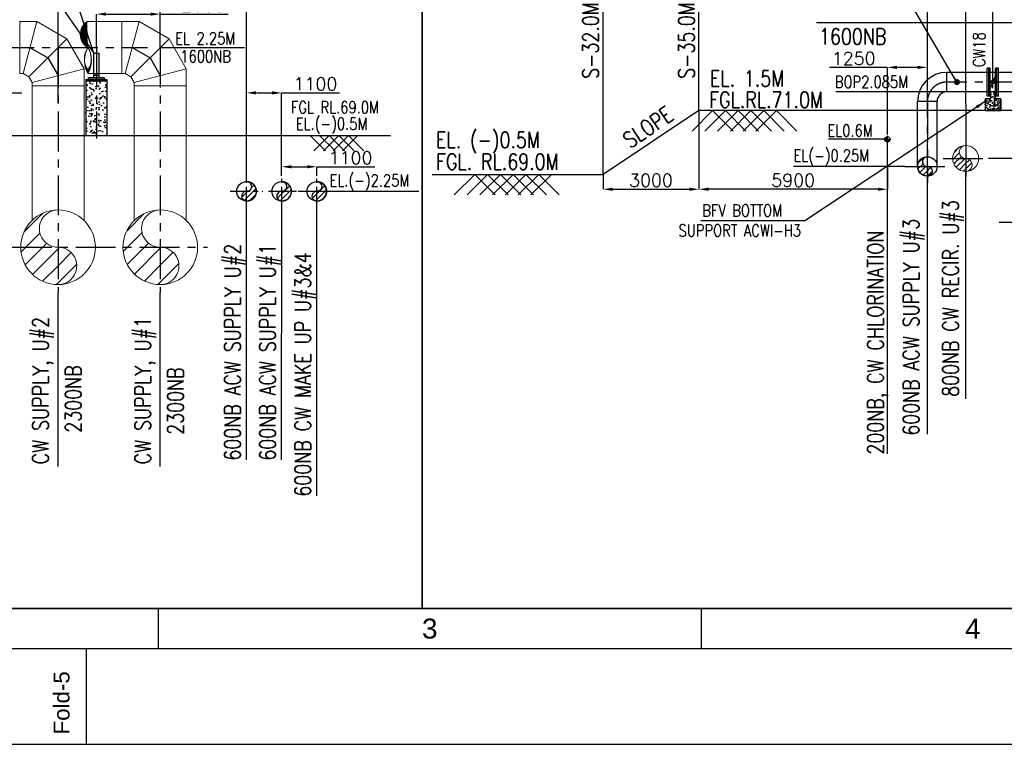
# Model space of a CAD drawing. Header units: inches. Extents: x -341304 to 31571016, y -692717 to 2132253.
# Tile 26 of 256: x 370761 to 432404, y -617757 to -572389. Entities that reach past the tile are written whole.
import ezdxf
from ezdxf.enums import TextEntityAlignment as Align

# ---------------------------------------------------------------- set-up
doc = ezdxf.new("R2010")
doc.units = ezdxf.units.IN
doc.header["$MEASUREMENT"] = 0
doc.linetypes.add('CENTER', pattern=[2, 1.25, -0.25, 0.25, -0.25])
doc.linetypes.add('CONTINOUS', pattern=[0])
for name, color, linetype in [('0-ACW PIPE', 6, 'Continuous'), ('0-CL', 8, 'CENTER'), ('0-CW GAS CHLORINATION', 30, 'Continuous'), ('0-CW SUPPLY', 4, 'Continuous'), ('acw', 6, 'Continuous'), ('CW MU', 150, 'Continuous'), ('CW Sump Elevation', 7, 'Continuous'), ('CWPIPE', 3, 'CENTER'), ('DIM', 1, 'Continuous'), ('text', 3, 'Continuous')]:
    doc.layers.add(name, color=color, linetype=linetype)
doc.styles.add('ROMANC', font='ROMANC.SHX')
doc.styles.add('ROMANS', font='romans')
doc.styles.get("Standard").update_dxf_attribs({"font": 'arial.ttf'})
doc.dimstyles.new('DIMS-150', dxfattribs={"dimscale": 150, "dimtxt": 2.5, "dimasz": 2.5, "dimexe": 1, "dimexo": 1, "dimgap": 1, "dimtad": 1, "dimtih": 1, "dimtoh": 1, "dimdec": 0, "dimzin": 0, "dimdsep": 46, "dimtxsty": 'ROMANS', "dimcen": 1, "dimclrd": 8, "dimclre": 8, "dimclrt": 3, "dimadec": 0, "dimazin": 0, "dimtfac": 1, "dimtdec": 0, "dimtix": 1, "dimtofl": 0, "dimtmove": 0, "dimatfit": 3, "dimfxl": 1, "dimtolj": 1, "dimtzin": 0, "dimarcsym": 0})
doc.dimstyles.new('User-300', dxfattribs={"dimscale": 400, "dimtxt": 1.5, "dimasz": 1.25, "dimexe": 1, "dimexo": 1, "dimgap": 0.4, "dimtad": 1, "dimdec": 0, "dimlfac": 0.5, "dimzin": 0, "dimdsep": 46, "dimtxsty": 'ROMANS', "dimcen": 1, "dimclrd": 8, "dimclre": 8, "dimclrt": 3, "dimadec": 0, "dimazin": 0, "dimtfac": 1, "dimtdec": 0, "dimtix": 1, "dimtofl": 0, "dimtmove": 0, "dimatfit": 3, "dimfxl": 1, "dimtolj": 1, "dimtzin": 0, "dimarcsym": 0})
doc.dimstyles.new('User600', dxfattribs={"dimscale": 500, "dimtxt": 1.5, "dimasz": 1.25, "dimexe": 1, "dimexo": 1, "dimgap": 0.4, "dimtad": 1, "dimdec": 0, "dimzin": 0, "dimdsep": 46, "dimtxsty": 'ROMANS', "dimcen": 1, "dimclrd": 8, "dimclre": 8, "dimclrt": 3, "dimadec": 0, "dimazin": 0, "dimtfac": 1, "dimtdec": 0, "dimtix": 1, "dimtofl": 0, "dimtmove": 0, "dimatfit": 3, "dimfxl": 1, "dimtolj": 1, "dimtzin": 0, "dimarcsym": 0})

# ---------------------------------------------------------------- blocks, each defined once
blk = doc.blocks.new('*D698')
at = {"layer": '0-CL', "color": 8, "lineweight": -2, "transparency": 16777216}
for p, q in [((-1582055, 160685), (-1585680, 160685)), ((-1582055, 156455), (-1582055, 160685)), ((-1580155, 160685), (-1581455, 160685)), ((-1579555, 159984), (-1579555, 160685))]:
    blk.add_line(p, q, dxfattribs=at)
at = {"layer": '0-CL', "color": 8, "transparency": 16777216}
for points in [[(-1581455, 160785), (-1581455, 160585), (-1582055, 160685)], [(-1580155, 160785), (-1580155, 160585), (-1579555, 160685)]]:
    blk.add_solid(points, dxfattribs=at)
at = {"layer": 'Defpoints', "color": 0, "transparency": 16777216}
for p in [(-1582055, 160685), (-1579555, 159984), (-1582055, 156455)]:
    blk.add_point(p, dxfattribs=at)
at = {"layer": '0-CL', "color": 3, "transparency": 16777216, "insert": (-1584167, 161245), "char_height": 800, "attachment_point": 5, "style": 'ROMANS'}
blk.add_mtext('\\A1;1250', dxfattribs=at)
blk = doc.blocks.new('*D652')
at = {"layer": '0-CL', "color": 8, "lineweight": -2, "transparency": 16777216}
for p, q in [((-1575454, 159384), (-1575454, 165386)), ((-1572454, 165386), (-1574854, 165386)), ((-1571854, 163484), (-1571854, 165386))]:
    blk.add_line(p, q, dxfattribs=at)
at = {"layer": '0-CL', "color": 8, "transparency": 16777216}
for points in [[(-1574854, 165486), (-1574854, 165286), (-1575454, 165386)], [(-1572454, 165486), (-1572454, 165286), (-1571854, 165386)]]:
    blk.add_solid(points, dxfattribs=at)
at = {"layer": 'Defpoints', "color": 0, "transparency": 16777216}
for p in [(-1575454, 165386), (-1571854, 163484), (-1575454, 159384)]:
    blk.add_point(p, dxfattribs=at)
at = {"layer": '0-CL', "color": 3, "transparency": 16777216, "insert": (-1573499, 165946), "char_height": 800, "attachment_point": 5, "style": 'ROMANS'}
blk.add_mtext('\\A1;1800', dxfattribs=at)
blk = doc.blocks.new('*D653')
at = {"layer": '0-CL', "color": 8, "lineweight": -2, "transparency": 16777216}
for p, q in [((-1577154, 158358), (-1577154, 165386)), ((-1576054, 165386), (-1576554, 165386)), ((-1575454, 159384), (-1575454, 165386))]:
    blk.add_line(p, q, dxfattribs=at)
at = {"layer": '0-CL', "color": 8, "transparency": 16777216}
for points in [[(-1576554, 165486), (-1576554, 165286), (-1577154, 165386)], [(-1576054, 165486), (-1576054, 165286), (-1575454, 165386)]]:
    blk.add_solid(points, dxfattribs=at)
at = {"layer": 'Defpoints', "color": 0, "transparency": 16777216}
for p in [(-1577154, 165386), (-1575454, 159384), (-1577154, 158358)]:
    blk.add_point(p, dxfattribs=at)
at = {"layer": '0-CL', "color": 3, "transparency": 16777216, "insert": (-1576304, 165946), "char_height": 800, "attachment_point": 5, "style": 'ROMANS'}
blk.add_mtext('\\A1;850', dxfattribs=at)
blk = doc.blocks.new('*D654')
at = {"layer": '0-CL', "color": 8, "lineweight": -2, "transparency": 16777216}
for p, q in [((-1579554, 158164), (-1579554, 165436)), ((-1577754, 165436), (-1578954, 165436)), ((-1577154, 159384), (-1577154, 165436))]:
    blk.add_line(p, q, dxfattribs=at)
at = {"layer": '0-CL', "color": 8, "transparency": 16777216}
for points in [[(-1578954, 165536), (-1578954, 165336), (-1579554, 165436)], [(-1577754, 165536), (-1577754, 165336), (-1577154, 165436)]]:
    blk.add_solid(points, dxfattribs=at)
at = {"layer": 'Defpoints', "color": 0, "transparency": 16777216}
for p in [(-1579554, 165436), (-1577154, 159384), (-1579554, 158164)]:
    blk.add_point(p, dxfattribs=at)
at = {"layer": '0-CL', "color": 3, "transparency": 16777216, "insert": (-1579254, 165996), "char_height": 800, "attachment_point": 5, "style": 'ROMANS'}
blk.add_mtext('\\A1;1200', dxfattribs=at)
blk = doc.blocks.new('*D668')
at = {"layer": '0-CL', "color": 8, "lineweight": -2, "transparency": 16777216}
for p, q in [((-1641979, 165153), (-1641979, 166114)), ((-1641379, 166114), (-1634579, 166114)), ((-1633979, 158436), (-1633979, 166114))]:
    blk.add_line(p, q, dxfattribs=at)
at = {"layer": '0-CL', "color": 8, "transparency": 16777216}
for points in [[(-1641379, 166214), (-1641379, 166014), (-1641979, 166114)], [(-1634579, 166214), (-1634579, 166014), (-1633979, 166114)]]:
    blk.add_solid(points, dxfattribs=at)
at = {"layer": 'Defpoints', "color": 0, "transparency": 16777216}
for p in [(-1633979, 166114), (-1641979, 165153), (-1633979, 158436)]:
    blk.add_point(p, dxfattribs=at)
at = {"layer": '0-CL', "color": 3, "transparency": 16777216, "insert": (-1637979, 166674), "char_height": 800, "attachment_point": 5, "style": 'ROMANS'}
blk.add_mtext('\\A1;4000', dxfattribs=at)
blk = doc.blocks.new('*D669')
at = {"layer": '0-CL', "color": 8, "lineweight": -2, "transparency": 16777216}
for p, q in [((-1633979, 161925), (-1633979, 166114)), ((-1633379, 166114), (-1628179, 166114)), ((-1627579, 161925), (-1627579, 166114))]:
    blk.add_line(p, q, dxfattribs=at)
at = {"layer": '0-CL', "color": 8, "transparency": 16777216}
for points in [[(-1633379, 166214), (-1633379, 166014), (-1633979, 166114)], [(-1628179, 166214), (-1628179, 166014), (-1627579, 166114)]]:
    blk.add_solid(points, dxfattribs=at)
at = {"layer": 'Defpoints', "color": 0, "transparency": 16777216}
for p in [(-1627579, 166114), (-1633979, 161925), (-1627579, 161925)]:
    blk.add_point(p, dxfattribs=at)
at = {"layer": '0-CL', "color": 3, "transparency": 16777216, "insert": (-1630779, 166674), "char_height": 800, "attachment_point": 5, "style": 'ROMANS'}
blk.add_mtext('\\A1;3200', dxfattribs=at)
blk = doc.blocks.new('*D691')
at = {"layer": '0-CL', "color": 8, "lineweight": -2, "transparency": 16777216}
for p, q in [((-1627579, 161925), (-1627579, 166114)), ((-1622779, 166114), (-1626979, 166114)), ((-1622179, 153604), (-1622179, 166114))]:
    blk.add_line(p, q, dxfattribs=at)
at = {"layer": '0-CL', "color": 8, "transparency": 16777216}
for points in [[(-1626979, 166214), (-1626979, 166014), (-1627579, 166114)], [(-1622779, 166214), (-1622779, 166014), (-1622179, 166114)]]:
    blk.add_solid(points, dxfattribs=at)
at = {"layer": 'Defpoints', "color": 0, "transparency": 16777216}
for p in [(-1627579, 166114), (-1627579, 161925), (-1622179, 153604)]:
    blk.add_point(p, dxfattribs=at)
at = {"layer": '0-CL', "color": 3, "transparency": 16777216, "insert": (-1624562, 166674), "char_height": 800, "attachment_point": 5, "style": 'ROMANS'}
blk.add_mtext('\\A1;2700', dxfattribs=at)
blk = doc.blocks.new('*D692')
at = {"layer": '0-CL', "color": 8, "lineweight": -2, "transparency": 16777216}
for p, q in [((-1622179, 153891), (-1622179, 159090)), ((-1621579, 159090), (-1620579, 159090)), ((-1619979, 153891), (-1619979, 159090)), ((-1619979, 159090), (-1616354, 159090))]:
    blk.add_line(p, q, dxfattribs=at)
at = {"layer": '0-CL', "color": 8, "transparency": 16777216}
for points in [[(-1621579, 159190), (-1621579, 158990), (-1622179, 159090)], [(-1620579, 159190), (-1620579, 158990), (-1619979, 159090)]]:
    blk.add_solid(points, dxfattribs=at)
at = {"layer": 'Defpoints', "color": 0, "transparency": 16777216}
for p in [(-1619979, 159090), (-1622179, 153891), (-1619979, 153891)]:
    blk.add_point(p, dxfattribs=at)
at = {"layer": '0-CL', "color": 3, "transparency": 16777216, "insert": (-1617866, 159650), "char_height": 800, "attachment_point": 5, "style": 'ROMANS'}
blk.add_mtext('\\A1;1100', dxfattribs=at)
blk = doc.blocks.new('*D693')
at = {"layer": '0-CL', "color": 8, "lineweight": -2, "transparency": 16777216}
for p, q in [((-1619979, 153891), (-1619979, 154463)), ((-1619379, 154463), (-1618379, 154463)), ((-1617779, 153891), (-1617779, 154463)), ((-1617779, 154463), (-1614154, 154463))]:
    blk.add_line(p, q, dxfattribs=at)
at = {"layer": '0-CL', "color": 8, "transparency": 16777216}
for points in [[(-1619379, 154563), (-1619379, 154363), (-1619979, 154463)], [(-1618379, 154563), (-1618379, 154363), (-1617779, 154463)]]:
    blk.add_solid(points, dxfattribs=at)
at = {"layer": 'Defpoints', "color": 0, "transparency": 16777216}
for p in [(-1619979, 154463), (-1619979, 153891), (-1617779, 153891)]:
    blk.add_point(p, dxfattribs=at)
at = {"layer": '0-CL', "color": 3, "transparency": 16777216, "insert": (-1615666, 155023), "char_height": 800, "attachment_point": 5, "style": 'ROMANS'}
blk.add_mtext('\\A1;1100', dxfattribs=at)
blk = doc.blocks.new('*D696')
at = {"layer": '0-CL', "color": 8, "lineweight": -2, "transparency": 16777216}
for p, q in [((-1593855, 157984), (-1593855, 153054)), ((-1599855, 153984), (-1599855, 153054)), ((-1599255, 153054), (-1594455, 153054))]:
    blk.add_line(p, q, dxfattribs=at)
at = {"layer": '0-CL', "color": 8, "transparency": 16777216}
for points in [[(-1599255, 153154), (-1599255, 152954), (-1599855, 153054)], [(-1594455, 153154), (-1594455, 152954), (-1593855, 153054)]]:
    blk.add_solid(points, dxfattribs=at)
at = {"layer": 'Defpoints', "color": 0, "transparency": 16777216}
for p in [(-1593855, 157984), (-1599855, 153984), (-1593855, 153054)]:
    blk.add_point(p, dxfattribs=at)
at = {"layer": '0-CL', "color": 3, "transparency": 16777216, "insert": (-1596855, 153614), "char_height": 800, "attachment_point": 5, "style": 'ROMANS'}
blk.add_mtext('\\A1;3000', dxfattribs=at)
blk = doc.blocks.new('*D697')
at = {"layer": '0-CL', "color": 8, "lineweight": -2, "transparency": 16777216}
for p, q in [((-1593855, 154484), (-1593855, 153054)), ((-1582055, 154484), (-1582055, 153054)), ((-1582655, 153054), (-1593255, 153054))]:
    blk.add_line(p, q, dxfattribs=at)
at = {"layer": '0-CL', "color": 8, "transparency": 16777216}
for points in [[(-1593255, 153154), (-1593255, 152954), (-1593855, 153054)], [(-1582655, 153154), (-1582655, 152954), (-1582055, 153054)]]:
    blk.add_solid(points, dxfattribs=at)
at = {"layer": 'Defpoints', "color": 0, "transparency": 16777216}
for p in [(-1593855, 154484), (-1582055, 154484), (-1593855, 153054)]:
    blk.add_point(p, dxfattribs=at)
at = {"layer": '0-CL', "color": 3, "transparency": 16777216, "insert": (-1587955, 153614), "char_height": 800, "attachment_point": 5, "style": 'ROMANS'}
blk.add_mtext('\\A1;5900', dxfattribs=at)
blk = doc.blocks.new('*D688')
at = {"layer": '0-CL', "color": 8, "lineweight": -2, "transparency": 16777216}
for p, q in [((-1631579, 161925), (-1631579, 164019)), ((-1630979, 164019), (-1628179, 164019)), ((-1627579, 163066), (-1627579, 164019)), ((-1627579, 164019), (-1623328, 164019))]:
    blk.add_line(p, q, dxfattribs=at)
at = {"layer": '0-CL', "color": 8, "transparency": 16777216}
for points in [[(-1630979, 164119), (-1630979, 163919), (-1631579, 164019)], [(-1628179, 164119), (-1628179, 163919), (-1627579, 164019)]]:
    blk.add_solid(points, dxfattribs=at)
at = {"layer": 'Defpoints', "color": 0, "transparency": 16777216}
for p in [(-1631579, 164019), (-1627579, 163066), (-1631579, 161925)]:
    blk.add_point(p, dxfattribs=at)
at = {"layer": '0-CL', "color": 3, "transparency": 16777216, "insert": (-1624898, 164579), "char_height": 800, "attachment_point": 5, "style": 'ROMANS'}
blk.add_mtext('\\A1;2000', dxfattribs=at)
blk = doc.blocks.new('FORMAT-A0')
for p, q in [((23.97, 17.01), (1075.97, 17.01)), ((147.97, 17), (147.97, 12)), ((215.97, 17), (215.97, 12)), ((138.97, 0.01), (138.97, 12.01))]:
    blk.add_line(p, q)
for points in [[(1188.97, 841.01), (-0.03, 841.01), (-0.03, 0.01), (1188.97, 0.01)], [(1176.97, 829.01), (11.97, 829.01), (11.97, 12.01), (1176.97, 12.01)]]:
    blk.add_lwpolyline(points, close=True)
for s, p in [('3', (181.97, 14.5)), ('4', (249.97, 14.5))]:
    blk.add_text(s, height=2.5).set_placement(p, align=Align.MIDDLE)
blk.add_text('Fold-5', height=2, rotation=90).set_placement((136.86, 1.24))
blk = doc.blocks.new('Q-Q')
at = {"layer": '0-ACW PIPE', "lineweight": -3}
h = blk.add_hatch(dxfattribs=at)
h.set_pattern_fill('ANSI31', color=256, scale=2000)
h.set_pattern_definition([(45, (-1196926.2, 469331.07), (-176.7767, 176.7767), [])])
edge = h.paths.add_edge_path()
edge.add_arc((-1579554, 154789), 305, 89.828781, 270.171219)
edge.add_arc((-1579552.2, 154179), 305, -90.171219, 90.171219, ccw=False)
edge.add_arc((-1579554.9, 154484), 610, 89.829036, 270.170964, ccw=False)
h = blk.add_hatch(dxfattribs=at)
h.set_pattern_fill('ANSI31', color=256, scale=2000)
h.set_pattern_definition([(45, (311032.21, 373817.8), (-176.776695, 176.776695), [])])
edge = h.paths.add_edge_path()
edge.add_arc((-1622175.9, 153230), 305, -90.171219, 90.171219, ccw=False)
edge.add_arc((-1622177.7, 152620), 305, 89.828781, 270.171219)
edge.add_arc((-1622175, 152925), 610, 269.829036, 450.170964)
h = blk.add_hatch(dxfattribs=at)
h.set_pattern_fill('ANSI31', color=256, scale=2000)
h.set_pattern_definition([(45, (310832.21, 373817.8), (-176.776695, 176.776695), [])])
edge = h.paths.add_edge_path()
edge.add_arc((-1619979.5, 153230), 305, -90.171219, 90.171219, ccw=False)
edge.add_arc((-1619981.3, 152620), 305, 89.828781, 270.171219)
edge.add_arc((-1619978.6, 152925), 610, 269.829036, 450.170964)
at = {"layer": '0-CL', "linetype": 'CONTINOUS', "lineweight": -3, "ltscale": 2000}
h = blk.add_hatch(dxfattribs=at)
h.set_pattern_fill('AR-CONC', color=256, scale=50)
h.set_pattern_definition([(50, (-1540203.45, 289817.2), (358.6301, -31.37607), [37.5, -412.5]), (355, (-1540203.45, 289817.2), (-69.3757, 376.0961), [30, -330]), (100.45144, (-1540173.56, 289814.58), (289.2544, 344.72), [31.8701, -350.5711]), (46.1842, (-1540203.45, 289917.2), (533.6207, -82.7596), [56.25, -618.75]), (96.63564, (-1540159, 289910.3), (467.331, 487.0593), [47.8052, -525.8569]), (351.18416, (-1540203.45, 289917.2), (467.331, 487.0593), [45, -495]), (21, (-1540153.45, 289892.2), (298.4535, -201.30945), [37.5, -412.5]), (326, (-1540153.45, 289892.2), (121.6577, 362.575), [30, -330]), (71.45144, (-1540128.58, 289875.42), (420.1112, 161.2656), [31.8701, -350.5711]), (37.5, (-1540203.45, 289817.2), (6.07993, 166.44693), [0, -326, 0, -335, 0, -331.25]), (7.5, (-1540203.45, 289817.2), (131.53477, 197.20586), [0, -191, 0, -318.5, 0, -126.25]), (327.5, (-1540314.95, 289817.2), (266.91122, -11.27744), [0, -125, 0, -390, 0, -517.5]), (317.5, (-1540364.95, 289817.2), (291.5931, 50.0525), [0, -162.5, 0, -259, 0, -367.5])])
h.paths.add_polyline_path([(-1575943.3, 157984), (-1574964.8, 157984), (-1574964.8, 158710.4), (-1575309.8, 158710.4), (-1575309.8, 159154), (-1575598.4, 159154), (-1575598.4, 158710.4), (-1575943.3, 158710.4)])
at = {"layer": '0-CW GAS CHLORINATION', "lineweight": -3}
h = blk.add_hatch(dxfattribs=at)
h.set_pattern_fill('ANSI31', color=256, scale=1000)
h.set_pattern_definition([(45, (50610.32, 31421.18), (-88.388348, 88.388348), [])])
edge = h.paths.add_edge_path()
edge.add_arc((-1582054.6, 156267.3), 83.3, 89.828781, 270.171219)
edge.add_arc((-1582054.1, 156100.8), 83.3, -90.171219, 90.171219, ccw=False)
edge.add_arc((-1582053.9, 156184), 166.5, 90.171219, 269.828781, ccw=False)
h = blk.add_hatch(dxfattribs=at)
h.set_pattern_fill('ANSI31', color=256, scale=1519.853948)
h.set_pattern_definition([(45, (-1292500.66, 394152.9), (-134.33738, 134.33738), [])])
edge = h.paths.add_edge_path()
edge.add_arc((-1582054.6, 156267.3), 83.3, 89.828781, 270.171219)
edge.add_arc((-1582054.1, 156100.8), 83.3, -90.171219, 90.171219, ccw=False)
edge.add_arc((-1582053.9, 156184), 166.5, 90.171219, 269.828781, ccw=False)
at = {"layer": '0-CW SUPPLY', "linetype": 'Continuous', "lineweight": 9, "ltscale": 2500}
h = blk.add_hatch(dxfattribs=at)
h.set_pattern_fill('ANSI31', color=4, scale=500)
h.set_pattern_definition([(45, (-2729442.747, -156357.64), (-44.1941738, 44.1941738), [])])
edge = h.paths.add_edge_path()
edge.add_arc((-1631619.2, 162753.7), 965.5, 124.328785, 239.129108)
edge.add_arc((-1630645.7, 161112), 1678.9, 151.036725, 208.963275)
edge.add_arc((-1633445.6, 161112), 1559.6, 328.582003, 391.417997)
edge.add_arc((-1631084.5, 161228.1), 1243.7, 145.922139, 214.077861)
edge.add_arc((-1633114.1, 161228.1), 1218.5, 325.116373, 394.883627)
h = blk.add_hatch(dxfattribs=at)
h.set_pattern_fill('ANSI31', color=4, scale=2000)
h.set_pattern_definition([(45, (-1199226.21, 469331.07), (-176.7767, 176.7767), [])])
edge = h.paths.add_edge_path()
edge.add_arc((-1577158.2, 155390.5), 406.5, 89.828781, 270.171219)
edge.add_arc((-1577155.8, 154577.5), 406.5, -90.171219, 90.171219, ccw=False)
edge.add_arc((-1577154.6, 154984), 813, 90.171219, 269.828781, ccw=False)
h = blk.add_hatch(dxfattribs=at)
h.set_pattern_fill('ANSI31', color=4, scale=6000)
edge = h.paths.add_edge_path()
edge.add_arc((-1633982.1, 150592.5), 1167.5, 89.828781, 270.171219)
edge.add_arc((-1633975.1, 148257.5), 1167.5, -90.171219, 90.171219, ccw=False)
edge.add_arc((-1633978.6, 149425), 2335, 90, 270, ccw=False)
h = blk.add_hatch(dxfattribs=at)
h.set_pattern_fill('ANSI31', color=4, scale=6000)
edge = h.paths.add_edge_path()
edge.add_arc((-1627582.1, 150592.5), 1167.5, 89.828781, 270.171219)
edge.add_arc((-1627575.1, 148257.5), 1167.5, -90.171219, 90.171219, ccw=False)
edge.add_arc((-1627578.6, 149425), 2335, 90, 270, ccw=False)
at = {"layer": 'CW MU', "lineweight": -3}
h = blk.add_hatch(dxfattribs=at)
h.set_pattern_fill('ANSI31', color=256, scale=2000)
h.set_pattern_definition([(45, (313032.21, 373817.8), (-176.776695, 176.776695), [])])
edge = h.paths.add_edge_path()
edge.add_arc((-1617779.5, 153230), 305, -90.171219, 90.171219, ccw=False)
edge.add_arc((-1617781.3, 152620), 305, 89.828781, 270.171219)
edge.add_arc((-1617778.6, 152925), 610, 269.829036, 450.170964)
at = {"layer": 'CW Sump Elevation'}
h = blk.add_hatch(dxfattribs=at)
h.set_pattern_fill('AR-CONC', color=8, scale=100, style=0)
h.set_pattern_definition([(50, (-1211431.9, 475517.83), (717.2602, -62.75213), [75, -825]), (355, (-1211431.9, 475517.8), (-138.7513, 752.1921), [60, -660]), (100.45144, (-1211372.16, 475512.6), (578.50885, 689.44), [63.7402, -701.1421]), (46.1842, (-1211431.9, 475717.8), (1067.2413, -165.5193), [112.5, -1237.5]), (96.63564, (-1211343, 475704), (934.662, 974.1186), [95.6103, -1051.7138]), (351.18416, (-1211431.9, 475717.8), (934.662, 974.1186), [90, -990]), (21, (-1211331.9, 475667.83), (596.90705, -402.6189), [75, -825]), (326, (-1211331.9, 475667.8), (243.3153, 725.15), [60, -660]), (71.45144, (-1211282.2, 475634.3), (840.2224, 322.53115), [63.7402, -701.1421]), (37.5, (-1211431.93, 475517.83), (12.15986, 332.89385), [0, -652, 0, -670, 0, -662.5]), (7.5, (-1211431.93, 475517.83), (263.06954, 394.4117), [0, -382, 0, -637, 0, -252.5]), (327.5, (-1211654.93, 475517.83), (533.82244, -22.55487), [0, -250, 0, -780, 0, -1035]), (317.5, (-1211754.93, 475517.83), (583.18617, 100.105), [0, -325, 0, -518, 0, -735])])
h.paths.add_polyline_path([(-1632230.2, 159925), (-1630927.1, 159925), (-1630927.1, 156425), (-1632230.2, 156425)])
at = {"layer": 'DIM'}
h = blk.add_hatch(dxfattribs=at)
h.set_pattern_fill('ANSI31', color=256, scale=500)
h.set_pattern_definition([(45, (-1211431.93, 477076.857), (-44.194174, 44.194174), [])])
h.paths.add_polyline_path([(-1632171.7, 159925), (-1630981.5, 159925), (-1630981.5, 159814.5), (-1632171.7, 159814.5)])
at = {"color": 8}
for p, q in [((-1627578.6, 161925), (-1622301.4, 161925)), ((-1593854.5, 157984), (-1599854.5, 153984)), ((-1593002.1, 157984), (-1594286, 156700.1)), ((-1592202.1, 157984), (-1593486, 156700.1)), ((-1593002.1, 157984), (-1591718.2, 156700.1)), ((-1591402.1, 157984), (-1592686, 156700.1)), ((-1592202.1, 157984), (-1590918.2, 156700.1)), ((-1590602.1, 157984), (-1591886, 156700.1)), ((-1591402.1, 157984), (-1590118.2, 156700.1)), ((-1589802.1, 157984), (-1591086, 156700.1)), ((-1590602.1, 157984), (-1589318.2, 156700.1)), ((-1589002.1, 157984), (-1590286, 156700.1)), ((-1589802.1, 157984), (-1588518.2, 156700.1)), ((-1589002.1, 157984), (-1587718.2, 156700.1)), ((-1640384.8, 156425), (-1613173.1, 156425)), ((-1618201.1, 156425), (-1617238.2, 155462.1)), ((-1617001.1, 156425), (-1617964, 155462.1)), ((-1617601.1, 156425), (-1616638.2, 155462.1)), ((-1616401.1, 156425), (-1617364, 155462.1)), ((-1617001.1, 156425), (-1616038.2, 155462.1)), ((-1615801.1, 156425), (-1616764, 155462.1)), ((-1616401.1, 156425), (-1615438.2, 155462.1)), ((-1615201.1, 156425), (-1616164, 155462.1)), ((-1615801.1, 156425), (-1614838.2, 155462.1)), ((-1610566.4, 153984), (-1599854.5, 153984)), ((-1607888.7, 153984), (-1609172.6, 152700.1)), ((-1607088.7, 153984), (-1608372.6, 152700.1)), ((-1607888.7, 153984), (-1606604.8, 152700.1)), ((-1606288.7, 153984), (-1607572.6, 152700.1)), ((-1607088.7, 153984), (-1605804.8, 152700.1)), ((-1605488.7, 153984), (-1606772.6, 152700.1)), ((-1606288.7, 153984), (-1605004.8, 152700.1)), ((-1604688.7, 153984), (-1605972.6, 152700.1)), ((-1605488.7, 153984), (-1604204.8, 152700.1)), ((-1603888.7, 153984), (-1605172.6, 152700.1)), ((-1604688.7, 153984), (-1603404.8, 152700.1)), ((-1603088.7, 153984), (-1604372.6, 152700.1)), ((-1603888.7, 153984), (-1602604.8, 152700.1))]:
    blk.add_line(p, q, dxfattribs=at)
at = {"color": 2}
for p, q in [((-1582278, 156184), (-1585742.3, 156184)), ((-1582054.1, 136484.6), (-1582054.6, 155978.3)), ((-1566980, 154984), (-1575734.5, 154984)), ((-1580970.8, 154484), (-1587924.7, 154484)), ((-1577154.1, 139924.1), (-1577154.1, 154128.9)), ((-1579554.1, 137713.7), (-1579554.1, 153518.1)), ((-1618951.9, 152925), (-1611386.3, 152925)), ((-1618951.9, 152925), (-1611386.3, 152925)), ((-1622178.6, 136114.7), (-1622178.6, 151959.1)), ((-1619981.7, 136114.7), (-1619978.6, 151959.1)), ((-1617781.7, 133860.2), (-1617778.6, 151959.1)), ((-1633978.6, 135699), (-1633978.6, 146599)), ((-1627578.6, 135699), (-1627578.6, 146599))]:
    blk.add_line(p, q, dxfattribs=at)
at = {"ltscale": 0.5}
for points in [[(-1687205.3, 187044.5), (-1611190.8, 187044.5), (-1611190.8, 126803.4), (-1687205.3, 126803.4)], [(-1611190.8, 187044.5), (-1519164.9, 187044.5), (-1519164.9, 126803.4), (-1611190.8, 126803.4)]]:
    blk.add_lwpolyline(points, close=True, dxfattribs=at)
at = {"layer": '0-ACW PIPE', "lineweight": -3}
for points in [[(-1579553.1, 155094, 1.0029928), (-1579553.1, 154484, -1.0029928), (-1579553.1, 153874, -1.0029883), (-1579553.1, 155094, -0.9970161)], [(-1622176.8, 153535, -1.0029928), (-1622176.8, 152925, 1.0029928), (-1622176.8, 152315, 1.0029883), (-1622176.8, 153535, 0.9970161)], [(-1619980.4, 153535, -1.0029928), (-1619980.4, 152925, 1.0029928), (-1619980.4, 152315, 1.0029883), (-1619980.4, 153535, 0.9970161)]]:
    blk.add_lwpolyline(points, format="xyb", dxfattribs=at)
at = {"layer": '0-CL'}
for p, q in [((-1599854.5, 153984), (-1599854.5, 165735.3)), ((-1593854.5, 157984), (-1593854.5, 165741.5))]:
    blk.add_line(p, q, dxfattribs=at)
at = {"layer": '0-CL', "linetype": 'CONTINOUS', "lineweight": -3, "ltscale": 2000}
for p, q in [((-1573578.5, 163484), (-1586498, 163484)), ((-1578334.9, 159154), (-1585291.3, 159154)), ((-1566132.6, 157984), (-1593854.5, 157984)), ((-1577154.1, 158358), (-1577154.1, 153828.9))]:
    blk.add_line(p, q, dxfattribs=at)
at = {"layer": '0-CL', "lineweight": -3, "ltscale": 2000}
for p, q in [((-1657978.6, 161925), (-1633978.6, 161925)), ((-1635736.7, 161925), (-1634622.1, 161281.5)), ((-1633978.6, 161925), (-1633978.6, 146599)), ((-1633978.6, 161925), (-1628378.6, 161925)), ((-1631578.6, 161925), (-1631578.6, 156230.6)), ((-1629336.7, 161925), (-1628222.1, 161281.5)), ((-1627578.6, 161925), (-1627578.6, 146599)), ((-1627578.6, 161925), (-1627578.6, 159523.3)), ((-1634622.1, 161281.5), (-1633978.6, 160166.9)), ((-1628222.1, 161281.5), (-1627578.6, 160166.9)), ((-1579554, 153518.1), (-1579554.9, 159984)), ((-1573074.1, 159764), (-1578334.9, 159764)), ((-1579554.1, 158544), (-1579554.1, 153506.6)), ((-1582278, 156184), (-1581831.3, 156184)), ((-1582054.6, 155978.3), (-1582054.6, 156389.7)), ((-1577154.1, 156302.4), (-1577154.1, 154128.9)), ((-1578573.7, 154984), (-1575734.5, 154984)), ((-1580970.8, 154484), (-1578131.6, 154484)), ((-1568639.6, 150984), (-1575061.6, 150984)), ((-1636874.1, 149425), (-1624630, 149425))]:
    blk.add_line(p, q, dxfattribs=at)
at = {"layer": '0-CL', "lineweight": -3, "ltscale": 1000}
for p, q in [((-1622178.6, 151959.1), (-1622178.6, 153890.9)), ((-1619978.6, 151959.1), (-1619978.6, 153890.9)), ((-1617778.6, 151959.1), (-1617778.6, 153890.9)), ((-1623201.8, 152925), (-1621148.1, 152925)), ((-1620805.6, 152925), (-1618751.9, 152925)), ((-1618605.6, 152925), (-1616551.9, 152925))]:
    blk.add_line(p, q, dxfattribs=at)
at = {"layer": '0-CL', "linetype": 'CONTINOUS', "lineweight": -3, "ltscale": 2000}
for points in [[(-1574964.8, 157984), (-1574964.8, 158710.4), (-1575309.8, 158710.4), (-1575309.8, 159154), (-1575598.4, 159154), (-1575598.4, 158710.4), (-1575943.3, 158710.4), (-1575943.3, 157984)], [(-1575598.4, 158774), (-1575598.4, 158710.4), (-1575943.3, 158710.4), (-1575943.3, 157984)], [(-1575309.8, 158774), (-1575309.8, 158710.4), (-1574964.8, 158710.4), (-1574964.8, 157984)], [(-1575943.3, 157984), (-1574964.8, 157984)]]:
    blk.add_lwpolyline(points, dxfattribs=at)
at = {"layer": '0-CL', "lineweight": -3, "ltscale": 2000}
blk.add_arc((-1578334.9, 158544), 1220, 90, 180, dxfattribs=at)
at = {"layer": '0-CW GAS CHLORINATION', "lineweight": -3}
blk.add_lwpolyline([(-1582054.4, 156350.5, 1.0029928), (-1582054.4, 156184, -1.0029928), (-1582054.4, 156017.5, -0.9970161), (-1582054.4, 156350.5, -0.9970161)], format="xyb", dxfattribs=at)
blk.add_lwpolyline([(-1582054.4, 156350.5, 1.0029928), (-1582054.4, 156184, -1.0029928), (-1582054.4, 156017.5, -0.9970161), (-1582054.4, 156350.5, -0.9970161)], format="xyb", dxfattribs=at)
blk.add_circle((-1582054.6, 156184), 166.5, dxfattribs=at)
at = {"layer": '0-CW SUPPLY', "color": 4, "linetype": 'Continuous', "lineweight": 9, "ltscale": 2500}
for p, q in [((-1636380.3, 163551), (-1635301, 163551)), ((-1636380.3, 163551), (-1636380.3, 160299)), ((-1636172.4, 160299), (-1635301, 163551)), ((-1635301, 163551), (-1633431.8, 162471.8)), ((-1632163.7, 163551), (-1629980.3, 163551)), ((-1629980.3, 163551), (-1628901, 163551)), ((-1629980.3, 163551), (-1629980.3, 160299)), ((-1629772.4, 160299), (-1628901, 163551)), ((-1628901, 163551), (-1627031.8, 162471.8)), ((-1635812.4, 160091.2), (-1633431.8, 162471.8)), ((-1633431.8, 162471.8), (-1632352.6, 160602.5)), ((-1629412.4, 160091.2), (-1627031.8, 162471.8)), ((-1627031.8, 162471.8), (-1625952.6, 160602.5)), ((-1636380.3, 160299), (-1636172.4, 160299)), ((-1636172.4, 160299), (-1635812.4, 160091.2)), ((-1635604.6, 159731.2), (-1632352.6, 160602.5)), ((-1632352.6, 159523.3), (-1632352.6, 160602.5)), ((-1632114.6, 160299), (-1629980.3, 160299)), ((-1629980.3, 160299), (-1629772.4, 160299)), ((-1629772.4, 160299), (-1629412.4, 160091.2)), ((-1629204.6, 159731.2), (-1625952.6, 160602.5)), ((-1625952.6, 159523.3), (-1625952.6, 160602.5)), ((-1635812.4, 160091.2), (-1635604.6, 159731.2)), ((-1635604.6, 159523.3), (-1635604.6, 159731.2)), ((-1629412.4, 160091.2), (-1629204.6, 159731.2)), ((-1629204.6, 159523.3), (-1629204.6, 159731.2)), ((-1635604.6, 159523.3), (-1635604.6, 151100.8)), ((-1635604.6, 159523.3), (-1632352.6, 159523.3)), ((-1632352.6, 159523.3), (-1632352.6, 151100.8)), ((-1629204.6, 159523.3), (-1629204.6, 151100.8)), ((-1629204.6, 159523.3), (-1625952.6, 159523.3)), ((-1625952.6, 159523.3), (-1625952.6, 151100.8)), ((-1575398.7, 159154), (-1577328.1, 159154))]:
    blk.add_line(p, q, dxfattribs=at)
for points in [[(-1632163.7, 163551, 0.5474858), (-1632114.6, 161925, 0.2582757), (-1632114.6, 160299, 0.2812568), (-1632114.6, 161925, 0.3064738), (-1632114.6, 160531.3, 0.3141826), (-1632114.6, 161925, 0.3141826)], [(-1577157, 155797, 1.0029928), (-1577157, 154984, -1.0029928), (-1577157, 154171, -0.9970161), (-1577157, 155797, -0.9970161)], [(-1633978.6, 151760, 1.0029928), (-1633978.6, 149425, -1.0029928), (-1633978.6, 147090, -1), (-1633978.6, 151760, -0.9970161)], [(-1627578.6, 151760, 1.0029928), (-1627578.6, 149425, -1.0029928), (-1627578.6, 147090, -1), (-1627578.6, 151760, -0.9970161)]]:
    blk.add_lwpolyline(points, format="xyb", dxfattribs=at)
for centre, radius in [((-1577158.2, 154984), 813), ((-1633978.6, 149425), 2335), ((-1627578.6, 149425), 2335)]:
    blk.add_circle(centre, radius, dxfattribs=at)
at = {"layer": 'acw', "color": 6, "linetype": 'Continuous', "ltscale": 100}
for p, q in [((-1573074.1, 160374), (-1578334.9, 160374)), ((-1578334.9, 159154), (-1578334.9, 160374)), ((-1573074.1, 159154), (-1578334.9, 159154)), ((-1575773.2, 159154), (-1578334.9, 159154)), ((-1580164.9, 154484), (-1580164.9, 158544)), ((-1578944.9, 158544), (-1580164.9, 158544)), ((-1578944.9, 154550.6), (-1578944.9, 158544))]:
    blk.add_line(p, q, dxfattribs=at)
for centre in [(-1579551.2, 154484), (-1622178.6, 152925), (-1619979.5, 152925)]:
    blk.add_circle(centre, 610, dxfattribs=at)
for radius in [1830, 610]:
    blk.add_arc((-1578334.9, 158544), radius, 90, 180, dxfattribs=at)
at = {"layer": 'CW MU', "lineweight": -3}
blk.add_lwpolyline([(-1617780.4, 153535, -1.0029928), (-1617780.4, 152925, 1.0029928), (-1617780.4, 152315, 1.0029883), (-1617780.4, 153535, 0.9970161)], format="xyb", dxfattribs=at)
at = {"layer": 'CW MU', "linetype": 'Continuous', "ltscale": 100}
blk.add_circle((-1617779.5, 152925), 610, dxfattribs=at)
at = {"layer": 'CW Sump Elevation', "color": 20}
for p, q in [((-1575808.6, 158888.5), (-1575808.6, 160639.5)), ((-1575808.6, 158888.5), (-1575808.6, 160639.5)), ((-1575618.1, 160639.5), (-1575808.6, 160639.5)), ((-1575713.1, 158888.5), (-1575713.1, 160639.5)), ((-1575618.1, 158888.5), (-1575618.1, 160639.5)), ((-1575290.1, 158888.5), (-1575290.1, 160639.5)), ((-1575290.1, 158888.5), (-1575290.1, 160639.5)), ((-1575099.6, 160639.5), (-1575290.1, 160639.5)), ((-1575194.8, 158888.5), (-1575194.8, 160639.5)), ((-1575194.8, 158888.5), (-1575194.8, 160639.5)), ((-1575099.6, 158888.5), (-1575099.6, 160639.5)), ((-1575099.6, 158888.5), (-1575099.6, 160639.5)), ((-1575290.1, 160173), (-1575618.1, 159355)), ((-1575618.1, 158888.5), (-1575808.6, 158888.5)), ((-1575099.6, 158888.5), (-1575290.1, 158888.5)), ((-1575099.6, 158888.5), (-1575290.1, 158888.5))]:
    blk.add_line(p, q, dxfattribs=at)
at = {"layer": 'CW Sump Elevation', "color": 8}
for p, q in [((-1632230.2, 159925), (-1632230.2, 156425)), ((-1630927.1, 159925), (-1630927.1, 156425))]:
    blk.add_line(p, q, dxfattribs=at)
at = {"layer": 'CW Sump Elevation', "color": 20}
blk.add_circle((-1575454.1, 159764), 112.2, dxfattribs=at)
at = {"layer": 'CWPIPE', "color": 1, "linetype": 'CONTINOUS', "ltscale": 1000}
blk.add_line((-1632230.2, 159925), (-1630927.1, 159925), dxfattribs=at)
for points in [[(-1631738.1, 160048.1), (-1631738.1, 161577.3), (-1631419.1, 161577.3), (-1631419.1, 160048.1)], [(-1631419.1, 159925), (-1631419.1, 159925), (-1631738.1, 159925)]]:
    blk.add_lwpolyline(points, dxfattribs=at)
for points in [[(-1631738.1, 160299), (-1631419.1, 160299), (-1631419.1, 160172.5), (-1631738.1, 160172.5)], [(-1632171.7, 159925), (-1630981.5, 159925), (-1630981.5, 159814.5), (-1632171.7, 159814.5)], [(-1632071.9, 160048.1), (-1631085.3, 160048.1), (-1631085.3, 159925), (-1632071.9, 159925)]]:
    blk.add_lwpolyline(points, close=True, dxfattribs=at)
at = {"layer": 'DIM', "color": 0}
blk.add_lwpolyline([(-1635965.7, 167646.9), (-1631738.1, 161577.3), (-1633694.5, 167461.5)], dxfattribs=at)
at = {"color": 3, "lineweight": -2, "style": 'ROMANS', "width": 0.8}
for s, p in [('EL 2.25M', (-1626644, 162127.1)), ('1600NB', (-1626320.2, 161000.5)), ('BOP2.085M', (-1585343.7, 159400.6)), ('FGL RL.69.0M', (-1619395.9, 157810)), ('EL.(-)0.5M', (-1619088.9, 156782))]:
    blk.add_text(s, height=750, dxfattribs=at).set_placement(p)
at = {"color": 3, "char_height": 750, "width": 9748.365, "attachment_point": 1, "style": 'ROMANC'}
for s, insert in [('\\pi1902.8;{\\W0.8;BFV BOTTOM \\P\\pi2517;SUPPORTS \\P\\pi602.75;CWP-H1,H3,H5,H6,  \\P\\pi2559.9;H7,H8&H9\\P\\pi4574.2; }', (-1653395.9, 156271.4)), ('\\pi1902.8;{\\W0.8;BFV BOTTOM \\P\\pi417.04;SUPPORT ACWI-H3\\P\\pi4574.2; }', (-1595547, 152097.5))]:
    blk.add_mtext(s, dxfattribs=dict(at, insert=insert))
at = {"layer": 'text', "style": 'ROMANS', "width": 0.8}
for s, height, rotation, p in [('S-32.0M', 1000, 90, (-1600136.8, 159968.8)), ('S-35.0M', 1000, 90, (-1594136.8, 159969.1)), ('CW18', 750, 90, (-1575941.8, 160706.5, 35984.3)), ('SLOPE', 1000, 34, (-1598165, 155582.7)), ('800NB CW RECIR. U#3', 1000, 90, (-1577597.4, 140057.8)), ('200NB, CW CHLORINATION', 1000, 90, (-1582309.5, 136443.5)), ('600NB ACW SUPPLY U#3', 1000, 90, (-1580077, 137623.1)), ('600NB ACW SUPPLY U#2', 1000, 90, (-1622556.5, 136064)), ('600NB ACW SUPPLY U#1', 1000, 90, (-1620360.2, 136064)), ('600NB CW MAKE UP U#3&4', 1000, 90, (-1618160.2, 133809.2)), ('CW SUPPLY, U#2', 1000, 90, (-1634578.1, 135833.6)), ('CW SUPPLY, U#1', 1000, 90, (-1628178.1, 135833.6)), ('2300NB', 1000, 90, (-1632528.1, 137812.7)), ('2300NB', 1000, 90, (-1626128.1, 137683))]:
    blk.add_text(s, height=height, rotation=rotation, dxfattribs=at).set_placement(p)
for s, height, p in [('1600NB', 1000, (-1586338, 162121.3)), ('EL. 1.5M', 1000, (-1593170, 159487.5)), ('FGL.RL.71.0M', 1000, (-1593210.2, 158159)), ('EL. (-)0.5M', 1000, (-1610317.5, 155643.6)), ('EL0.6M', 750, (-1585809.4, 156353.6)), ('EL(-)0.25M', 750, (-1587934.2, 154791.8)), ('FGL. RL.69.0M', 1000, (-1610311.4, 154281.4)), ('EL.(-)2.25M', 750, (-1616980.2, 153232.8))]:
    blk.add_text(s, height=height, dxfattribs=at).set_placement(p)
at = {"layer": '0-CL'}
for base, p1, p2, override, picture, middle in [((-1633978.6, 166113.7), (-1641978.6, 165153.5), (-1633978.6, 158436.4), {"dimtxt": 2, "dimasz": 1.5, "dimexe": 0, "dimexo": 0}, '*D668', (-1637978.6, 166673.7)), ((-1627578.6, 166113.7), (-1633978.6, 161925), (-1627578.6, 161925), {"dimtxt": 2, "dimasz": 1.5, "dimexe": 0, "dimexo": 0, "dimtad": 3}, '*D669', (-1630778.6, 166673.7)), ((-1593854.5, 153053.5), (-1599854.5, 153984), (-1593854.5, 157984), {"dimtxt": 2, "dimasz": 1.5, "dimexe": 0, "dimexo": 0, "dimtad": 3}, '*D696', (-1596854.5, 153613.5)), ((-1593854.5, 153053.5), (-1582054.6, 154484), (-1593854.5, 154484), {"dimtxt": 2, "dimasz": 1.5, "dimexe": 0, "dimexo": 0, "dimtad": 3}, '*D697', (-1587954.6, 153613.5))]:
    dim = blk.add_linear_dim(base=base, p1=p1, p2=p2, dimstyle='User-300', override=override, dxfattribs=at)
    dim.commit()
    dim.dimension.update_dxf_attribs({"geometry": picture, "text_midpoint": middle})
for base, p1, p2, override, picture, middle in [((-1627578.6, 166113.7), (-1622178.6, 153604.1), (-1627578.6, 161925), {"dimtxt": 2, "dimasz": 1.5, "dimexe": 0, "dimexo": 0, "dimtad": 3}, '*D691', (-1624562, 166113.7)), ((-1579554.1, 165436.5), (-1577154.1, 159384), (-1579554.1, 158164), {"dimtxt": 2, "dimasz": 1.5, "dimexe": 0, "dimexo": 0}, '*D654', (-1579254.1, 165436.5)), ((-1577154.1, 165386.5), (-1575454.1, 159384), (-1577154.1, 158358), {"dimtxt": 2, "dimasz": 1.5, "dimexe": 0, "dimexo": 0, "dimtad": 3}, '*D653', (-1576304.1, 165386.5)), ((-1575454.1, 165386.5), (-1571854.1, 163484), (-1575454.1, 159384), {"dimtxt": 2, "dimasz": 1.5, "dimexe": 0, "dimexo": 0}, '*D652', (-1573499, 165386.5)), ((-1631578.6, 164019.4), (-1627578.6, 163066.1), (-1631578.6, 161925), {"dimtxt": 2, "dimasz": 1.5, "dimexe": 0, "dimexo": 0, "dimtad": 3}, '*D688', (-1624897.7, 164019.4)), ((-1582054.9, 160684.6), (-1579554.9, 159984), (-1582054.9, 156454.7), {"dimtxt": 2, "dimasz": 1.5, "dimexe": 0, "dimexo": 0, "dimtad": 3}, '*D698', (-1584167.3, 160684.6)), ((-1619978.6, 159089.6), (-1622178.6, 153890.9), (-1619978.6, 153890.9), {"dimtxt": 2, "dimasz": 1.5, "dimexe": 0, "dimexo": 0, "dimtad": 3}, '*D692', (-1617866.2, 159089.6)), ((-1619978.6, 154462.8), (-1617778.6, 153890.9), (-1619978.6, 153890.9), {"dimtxt": 2, "dimasz": 1.5, "dimexe": 0, "dimexo": 0, "dimtad": 3}, '*D693', (-1615666.2, 154462.8))]:
    dim = blk.add_linear_dim(base=base, p1=p1, p2=p2, dimstyle='User-300', override=override, dxfattribs=at)
    dim.commit()
    dim.dimension.update_dxf_attribs({"geometry": picture, "text_midpoint": middle, "dimtype": 128})
at = {"color": 0}
blk.add_leader([(-1577699.7, 159764), (-1581669.2, 166502.5), (-1594747.1, 166502.5)], dimstyle='DIMS-150', override={"dimgap": 1, "dimtad": 0, "dimldrblk": 'Dot'}, dxfattribs=at)
blk.add_leader([(-1641878.6, 161575.2), (-1639747.3, 159085.4), (-1636246.9, 159085.4)], dimstyle='User600', override={"dimasz": 2.5, "dimgap": 0.4, "dimtad": 0})
at = {"layer": 'DIM', "color": 0}
blk.add_leader([(-1575943.3, 158545.2), (-1587215.2, 151070), (-1593726.9, 151070)], dimstyle='User600', override={"dimgap": 0.4, "dimtad": 0}, dxfattribs=at)

msp = doc.modelspace()

# ---------------------------------------------------------------- block references
at = {"color": 7}
msp.add_blockref('Q-Q', (2007141.3, -736060.4), dxfattribs=at)

# ---------------------------------------------------------------- next in the draw order: block references
at = {"xscale": 500.0000000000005, "yscale": 500.0000000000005, "zscale": 500.0000000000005}
msp.add_blockref('FORMAT-A0', (305449.3, -617760.7), dxfattribs=at)

doc.saveas('drawing.dxf')
